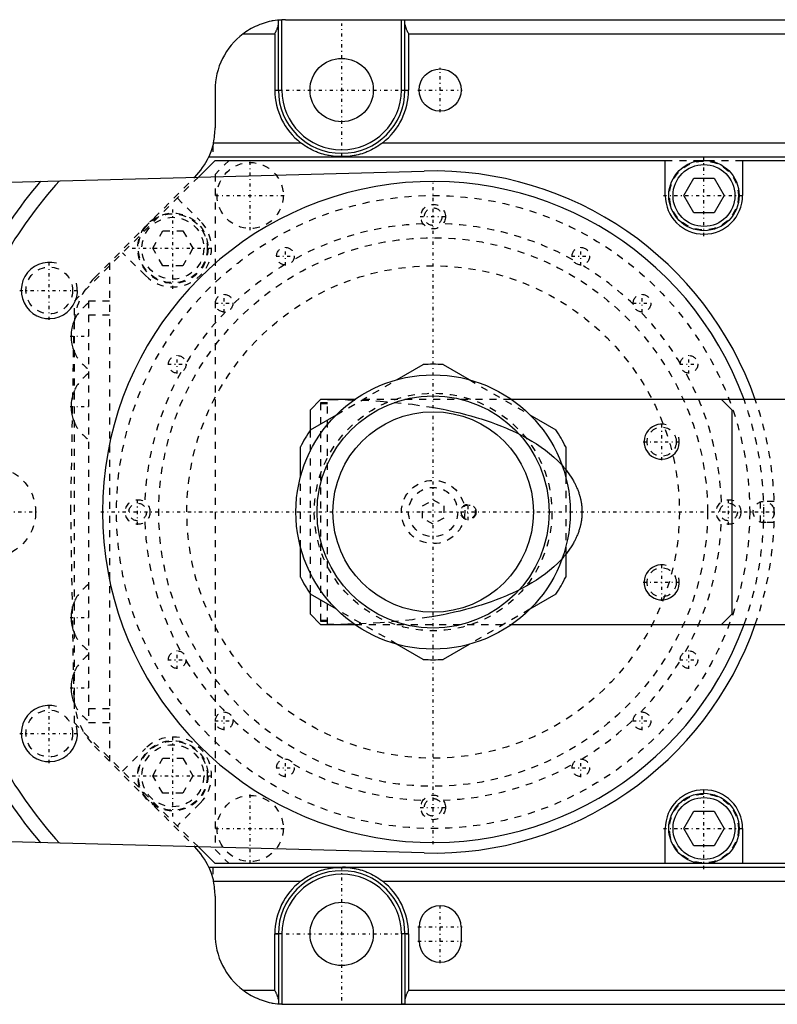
# Model space of a CAD drawing. Extents: x -342 to 171, y -70 to 70.
# Tile 7 of 8: x -59 to 49, y -70 to 70. Entities that reach past the tile are written whole.
import ezdxf

# ---------------------------------------------------------------- set-up
doc = ezdxf.new("R2010")
doc.units = 0
doc.linetypes.add('CENTER', pattern=[1.5, 0.45, -0.5, 0.05, -0.5])
doc.linetypes.add('DASHED', pattern=[2, 1, -1])
for name, color, linetype in [('AM_0', 7, 'CONTINUOUS'), ('AM_10', 7, 'CONTINUOUS'), ('AM_3', 7, 'DASHED'), ('AM_7', 7, 'CENTER')]:
    doc.layers.add(name, color=color, linetype=linetype)

msp = doc.modelspace()

# ---------------------------------------------------------------- linework, layer by layer
at = {"layer": 'AM_0', "color": 7, "linetype": 'CONTINUOUS'}
for p, q in [((-21, 70), (119, 70)), ((-4.5, 60), (-4.5, 70)), ((-22, 60), (-22, 69.94)), ((-21.5, 60), (-21.5, 69.99)), ((-4, 60), (-4, 69.94)), ((-27, 68), (-22.5, 68)), ((-22.5, 68), (-22.5, 60)), ((-3.5, 68), (-3.5, 60)), ((-3.5, 68), (97.5, 68)), ((-31, 60), (-31, 54.64)), ((-22.5, 60), (-21.5, 60)), ((-4.5, 60), (-3.5, 60)), ((-31.23, 52.5), (-18.83, 52.5)), ((-7.17, 52.5), (101.17, 52.5)), ((-31.9, 50.5), (127, 50.5)), ((-11.9, 50.56), (-14.1, 50.56)), ((-33.37, 47.63), (-31, 50)), ((-31, 50), (33, 50)), ((33, 45), (33, 50)), ((44, 50), (44, 45)), ((44, 50), (103, 50)), ((-140.3, 44.8), (-1.28, 48.48)), ((35.64, 45), (37.07, 47.48)), ((37.07, 47.48), (39.93, 47.48)), ((39.93, 47.48), (41.36, 45)), ((37.07, 42.52), (35.64, 45)), ((41.36, 45), (39.93, 42.52)), ((39.93, 42.52), (37.07, 42.52)), ((-5.1, 18.82), (-1.41, 20.95)), ((1.41, 20.95), (5.1, 18.82)), ((-16, 16), (-17.5, 14.5)), ((-11.15, 16), (-16, 16)), ((110, 16), (11.15, 16)), ((42.5, 14.5), (41, 16)), ((-17.5, 14.5), (-17.5, 11.61)), ((42.5, -14.5), (42.5, 14.5)), ((-17.44, 11.7), (-13.75, 13.83)), ((13.75, 13.83), (17.44, 11.7)), ((-18.85, 4.99), (-18.85, 9.26)), ((18.85, 9.26), (18.85, 4.99)), ((-18.85, -9.26), (-18.85, -4.99)), ((18.85, -4.99), (18.85, -9.26)), ((-17.5, -11.61), (-17.5, -14.5)), ((-13.75, -13.83), (-17.44, -11.7)), ((17.44, -11.7), (13.75, -13.83)), ((-17.5, -14.5), (-16, -16)), ((41, -16), (42.5, -14.5)), ((-16, -16), (-11.15, -16)), ((11.15, -16), (110, -16)), ((-1.41, -20.95), (-5.1, -18.82)), ((5.1, -18.82), (1.41, -20.95)), ((35.64, -45), (37.07, -42.53)), ((37.07, -42.53), (39.93, -42.53)), ((39.93, -42.53), (41.36, -45)), ((-1.28, -48.48), (-140.3, -44.8)), ((33, -50), (33, -45)), ((37.07, -47.48), (35.64, -45)), ((41.36, -45), (39.93, -47.48)), ((44, -45), (44, -50)), ((39.93, -47.48), (37.07, -47.48)), ((-31, -50), (-33.37, -47.63)), ((126, -50), (-31, -50)), ((-31.9, -50.5), (127, -50.5)), ((-14.1, -50.56), (-11.9, -50.56)), ((-31.23, -52.5), (-18.83, -52.5)), ((-7.17, -52.5), (101.17, -52.5)), ((-31, -54.64), (-31, -60)), ((-22.5, -68), (-22.5, -60)), ((-21.5, -60), (-22.5, -60)), ((-22, -60), (-22, -69.94)), ((-21.5, -60), (-21.5, -69.99)), ((-4.5, -60), (-4.5, -70)), ((-3.5, -60), (-4.5, -60)), ((-4, -60), (-4, -69.94)), ((-3.5, -60), (-3.5, -68)), ((-2, -61), (-2, -59)), ((4, -59), (4, -61)), ((-27, -68), (-22.5, -68)), ((-3.5, -68), (97.5, -68)), ((-21, -70), (119, -70))]:
    msp.add_line(p, q, dxfattribs=at)
for points in [[(-4.5, 70, 0), (-4.5, 70, 0), (-4.49, 70, 0), (-4.48, 70, 0), (-4.48, 70, 0), (-4.48, 70, 0), (-4.47, 70, 0), (-4.46, 70, 0), (-4.45, 70, 0), (-4.45, 70, 0), (-4.44, 70, 0), (-4.44, 70, 0), (-4.43, 70, 0), (-4.42, 70, 0), (-4.42, 70, 0), (-4.41, 70, 0), (-4.4, 70, 0), (-4.4, 70, 0), (-4.39, 70, 0), (-4.39, 70, 0), (-4.38, 70, 0), (-4.37, 70, 0), (-4.37, 70, 0), (-4.37, 70, 0), (-4.36, 70, 0), (-4.35, 70, 0), (-4.35, 70, 0), (-4.35, 70, 0), (-4.34, 70, 0), (-4.33, 70, 0), (-4.32, 70, 0), (-4.32, 70, 0), (-4.31, 70, 0), (-4.31, 70, 0), (-4.3, 70, 0), (-4.3, 70, 0), (-4.29, 70, 0), (-4.28, 70, 0), (-4.28, 70, 0), (-4.27, 70, 0), (-4.27, 70, 0), (-4.26, 70, 0), (-4.26, 70, 0), (-4.25, 70, 0), (-4.24, 70, 0), (-4.24, 70, 0), (-4.23, 70, 0), (-4.23, 70, 0), (-4.23, 70, 0), (-4.22, 70, 0), (-4.21, 70, 0), (-4.21, 70, 0), (-4.2, 70, 0), (-4.2, 70, 0), (-4.19, 70, 0), (-4.19, 70, 0), (-4.18, 70, 0), (-4.18, 70, 0), (-4.17, 70, 0), (-4.17, 70, 0), (-4.16, 70, 0), (-4.16, 70, 0), (-4.16, 70, 0), (-4.15, 70, 0), (-4.15, 69.99, 0), (-4.14, 69.99, 0), (-4.14, 69.99, 0), (-4.14, 69.99, 0), (-4.13, 69.99, 0), (-4.13, 69.99, 0), (-4.13, 69.99, 0), (-4.12, 69.99, 0), (-4.12, 69.99, 0), (-4.11, 69.99, 0), (-4.11, 69.99, 0), (-4.1, 69.99, 0), (-4.1, 69.99, 0), (-4.1, 69.99, 0), (-4.1, 69.99, 0), (-4.09, 69.99, 0), (-4.09, 69.99, 0), (-4.08, 69.99, 0), (-4.08, 69.99, 0), (-4.08, 69.99, 0), (-4.08, 69.99, 0), (-4.07, 69.99, 0), (-4.07, 69.98, 0), (-4.06, 69.98, 0), (-4.06, 69.98, 0), (-4.06, 69.98, 0), (-4.06, 69.98, 0), (-4.05, 69.98, 0), (-4.05, 69.98, 0), (-4.05, 69.98, 0), (-4.04, 69.98, 0), (-4.04, 69.98, 0), (-4.04, 69.98, 0), (-4.04, 69.98, 0), (-4.04, 69.98, 0), (-4.03, 69.97, 0), (-4.03, 69.97, 0), (-4.03, 69.97, 0), (-4.03, 69.97, 0), (-4.02, 69.97, 0), (-4.02, 69.97, 0), (-4.02, 69.97, 0), (-4.02, 69.97, 0), (-4.02, 69.97, 0), (-4.02, 69.96, 0), (-4.02, 69.96, 0), (-4.01, 69.96, 0), (-4.01, 69.96, 0), (-4.01, 69.96, 0), (-4.01, 69.96, 0), (-4.01, 69.96, 0), (-4.01, 69.96, 0), (-4.01, 69.96, 0), (-4.01, 69.95, 0), (-4, 69.95, 0), (-4, 69.95, 0), (-4, 69.95, 0), (-4, 69.95, 0), (-4, 69.95, 0), (-4, 69.95, 0), (-4, 69.94, 0), (-4, 69.94, 0), (-4, 69.94, 0), (-4, 69.94, 0), (-4, 69.94, 0), (-4, 69.94, 0), (-4, 69.94, 0)], [(-22, 69.95, 0), (-22.14, 69.93, 0), (-22.43, 69.9, 0), (-22.72, 69.85, 0), (-22.87, 69.82, 0), (-23.02, 69.79, 0), (-23.31, 69.73, 0), (-23.6, 69.66, 0), (-23.89, 69.57, 0), (-24.18, 69.48, 0), (-24.46, 69.38, 0), (-24.61, 69.33, 0), (-24.75, 69.27, 0), (-25.03, 69.15, 0), (-25.31, 69.02, 0), (-25.58, 68.89, 0), (-25.85, 68.75, 0), (-26.11, 68.59, 0), (-26.25, 68.51, 0), (-26.37, 68.43, 0), (-26.63, 68.27, 0), (-26.88, 68.09, 0), (-27, 68, 0)], [(-22.5, 68, 0), (-22.48, 68.04, 0), (-22.44, 68.11, 0), (-22.41, 68.19, 0), (-22.39, 68.23, 0), (-22.37, 68.27, 0), (-22.33, 68.34, 0), (-22.29, 68.42, 0), (-22.26, 68.5, 0), (-22.22, 68.58, 0), (-22.19, 68.65, 0), (-22.17, 68.69, 0), (-22.16, 68.73, 0), (-22.13, 68.8, 0), (-22.1, 68.88, 0), (-22.07, 68.95, 0), (-22.05, 69.02, 0), (-22.03, 69.09, 0), (-22.02, 69.13, 0), (-22.02, 69.16, 0), (-22.01, 69.2, 0), (-22.01, 69.21, 0), (-22.01, 69.22, 0), (-22.01, 69.23, 0), (-22.01, 69.23, 0), (-22, 69.24, 0), (-22, 69.25, 0), (-22, 69.26, 0), (-22, 69.28, 0), (-22, 69.29, 0), (-22, 69.29, 0), (-22, 69.3, 0), (-22, 69.31, 0), (-22, 69.32, 0), (-22, 69.32, 0)], [(-22, 69.95, 0), (-22, 69.95, 0), (-22, 69.95, 0), (-21.99, 69.95, 0), (-21.99, 69.95, 0), (-21.99, 69.95, 0), (-21.99, 69.95, 0), (-21.99, 69.95, 0), (-21.99, 69.95, 0), (-21.99, 69.95, 0), (-21.99, 69.95, 0), (-21.99, 69.95, 0), (-21.99, 69.95, 0), (-21.98, 69.95, 0), (-21.98, 69.95, 0), (-21.98, 69.95, 0), (-21.98, 69.95, 0), (-21.98, 69.95, 0), (-21.98, 69.95, 0), (-21.97, 69.95, 0), (-21.97, 69.95, 0), (-21.97, 69.95, 0), (-21.97, 69.95, 0), (-21.97, 69.95, 0), (-21.96, 69.95, 0), (-21.96, 69.95, 0), (-21.96, 69.95, 0), (-21.96, 69.95, 0), (-21.96, 69.95, 0), (-21.95, 69.95, 0), (-21.95, 69.95, 0), (-21.95, 69.95, 0), (-21.94, 69.96, 0), (-21.94, 69.96, 0), (-21.94, 69.96, 0), (-21.94, 69.96, 0), (-21.93, 69.96, 0), (-21.93, 69.96, 0), (-21.93, 69.96, 0), (-21.92, 69.96, 0), (-21.92, 69.96, 0), (-21.92, 69.96, 0), (-21.92, 69.96, 0), (-21.91, 69.96, 0), (-21.91, 69.96, 0), (-21.91, 69.96, 0), (-21.9, 69.96, 0), (-21.9, 69.96, 0), (-21.9, 69.96, 0), (-21.89, 69.96, 0), (-21.89, 69.96, 0), (-21.89, 69.96, 0), (-21.88, 69.96, 0), (-21.88, 69.96, 0), (-21.87, 69.96, 0), (-21.87, 69.96, 0), (-21.87, 69.96, 0), (-21.86, 69.96, 0), (-21.86, 69.96, 0), (-21.85, 69.96, 0), (-21.85, 69.96, 0), (-21.85, 69.96, 0), (-21.85, 69.96, 0), (-21.84, 69.96, 0), (-21.84, 69.97, 0), (-21.83, 69.97, 0), (-21.83, 69.97, 0), (-21.83, 69.97, 0), (-21.82, 69.97, 0), (-21.82, 69.97, 0), (-21.82, 69.97, 0), (-21.81, 69.97, 0), (-21.8, 69.97, 0), (-21.8, 69.97, 0), (-21.79, 69.97, 0), (-21.79, 69.97, 0), (-21.79, 69.97, 0), (-21.78, 69.97, 0), (-21.78, 69.97, 0), (-21.77, 69.97, 0), (-21.77, 69.97, 0), (-21.76, 69.97, 0), (-21.75, 69.97, 0), (-21.75, 69.97, 0), (-21.75, 69.97, 0), (-21.74, 69.97, 0), (-21.74, 69.97, 0), (-21.73, 69.97, 0), (-21.72, 69.97, 0), (-21.72, 69.97, 0), (-21.72, 69.97, 0), (-21.71, 69.97, 0), (-21.71, 69.98, 0), (-21.7, 69.98, 0), (-21.69, 69.98, 0), (-21.69, 69.98, 0), (-21.68, 69.98, 0), (-21.68, 69.98, 0), (-21.67, 69.98, 0), (-21.67, 69.98, 0), (-21.66, 69.98, 0), (-21.65, 69.98, 0), (-21.65, 69.98, 0), (-21.64, 69.98, 0), (-21.64, 69.98, 0), (-21.64, 69.98, 0), (-21.63, 69.98, 0), (-21.62, 69.98, 0), (-21.62, 69.98, 0), (-21.62, 69.98, 0), (-21.61, 69.98, 0), (-21.6, 69.98, 0), (-21.6, 69.98, 0), (-21.6, 69.98, 0), (-21.59, 69.98, 0), (-21.58, 69.98, 0), (-21.58, 69.98, 0), (-21.57, 69.98, 0), (-21.56, 69.98, 0), (-21.56, 69.98, 0), (-21.56, 69.98, 0), (-21.55, 69.98, 0), (-21.54, 69.99, 0), (-21.54, 69.99, 0), (-21.53, 69.99, 0), (-21.52, 69.99, 0), (-21.52, 69.99, 0), (-21.52, 69.99, 0), (-21.51, 69.99, 0), (-21.5, 69.99, 0), (-21.5, 69.99, 0)], [(-22, 69.94, 0), (-22, 69.94, 0), (-22, 69.94, 0), (-22, 69.95, 0), (-22, 69.95, 0)], [(-4, 69.32, 0), (-4, 69.32, 0), (-4, 69.31, 0), (-4, 69.3, 0), (-4, 69.29, 0), (-4, 69.29, 0), (-4, 69.28, 0), (-4, 69.26, 0), (-4, 69.25, 0), (-4, 69.24, 0), (-3.99, 69.23, 0), (-3.99, 69.23, 0), (-3.99, 69.22, 0), (-3.99, 69.21, 0), (-3.99, 69.2, 0), (-3.98, 69.16, 0), (-3.98, 69.13, 0), (-3.97, 69.09, 0), (-3.95, 69.02, 0), (-3.93, 68.95, 0), (-3.9, 68.88, 0), (-3.87, 68.8, 0), (-3.84, 68.73, 0), (-3.83, 68.69, 0), (-3.81, 68.65, 0), (-3.78, 68.58, 0), (-3.74, 68.5, 0), (-3.71, 68.42, 0), (-3.67, 68.34, 0), (-3.63, 68.27, 0), (-3.61, 68.23, 0), (-3.59, 68.19, 0), (-3.56, 68.11, 0), (-3.52, 68.04, 0), (-3.5, 68, 0)], [(-31.23, 52.5, 0), (-31.23, 52.49, 0), (-31.24, 52.46, 0), (-31.25, 52.43, 0), (-31.25, 52.42, 0), (-31.25, 52.4, 0), (-31.26, 52.37, 0), (-31.27, 52.34, 0), (-31.27, 52.32, 0), (-31.28, 52.29, 0), (-31.29, 52.26, 0), (-31.29, 52.24, 0), (-31.29, 52.23, 0), (-31.3, 52.2, 0), (-31.31, 52.17, 0), (-31.32, 52.15, 0), (-31.32, 52.12, 0), (-31.33, 52.09, 0), (-31.33, 52.07, 0), (-31.34, 52.06, 0), (-31.35, 52.03, 0), (-31.35, 52, 0), (-31.36, 51.99, 0), (-31.36, 51.97, 0), (-31.37, 51.95, 0), (-31.38, 51.92, 0), (-31.38, 51.9, 0), (-31.39, 51.89, 0), (-31.39, 51.86, 0), (-31.4, 51.83, 0), (-31.41, 51.81, 0), (-31.42, 51.78, 0), (-31.43, 51.75, 0), (-31.43, 51.74, 0), (-31.43, 51.73, 0), (-31.44, 51.7, 0), (-31.45, 51.67, 0), (-31.46, 51.65, 0), (-31.47, 51.62, 0), (-31.48, 51.59, 0), (-31.48, 51.58, 0), (-31.48, 51.57, 0), (-31.49, 51.54, 0), (-31.5, 51.52, 0), (-31.51, 51.49, 0), (-31.52, 51.47, 0), (-31.53, 51.44, 0), (-31.53, 51.43, 0), (-31.53, 51.42, 0), (-31.54, 51.39, 0), (-31.55, 51.37, 0), (-31.56, 51.34, 0), (-31.57, 51.32, 0), (-31.58, 51.3, 0), (-31.58, 51.29, 0), (-31.58, 51.28, 0), (-31.59, 51.25, 0), (-31.6, 51.23, 0), (-31.61, 51.21, 0), (-31.61, 51.19, 0), (-31.62, 51.17, 0), (-31.63, 51.16, 0), (-31.63, 51.15, 0), (-31.64, 51.12, 0), (-31.65, 51.1, 0), (-31.65, 51.09, 0), (-31.65, 51.08, 0), (-31.66, 51.07, 0), (-31.67, 51.05, 0), (-31.67, 51.04, 0), (-31.68, 51.03, 0), (-31.68, 51.01, 0), (-31.69, 50.99, 0), (-31.7, 50.97, 0), (-31.7, 50.95, 0), (-31.71, 50.94, 0), (-31.72, 50.93, 0), (-31.72, 50.92, 0), (-31.73, 50.9, 0), (-31.73, 50.88, 0), (-31.74, 50.87, 0), (-31.75, 50.85, 0), (-31.75, 50.83, 0), (-31.76, 50.82, 0), (-31.76, 50.82, 0), (-31.77, 50.8, 0), (-31.77, 50.79, 0), (-31.78, 50.77, 0), (-31.79, 50.76, 0), (-31.79, 50.74, 0), (-31.79, 50.73, 0), (-31.8, 50.73, 0), (-31.8, 50.71, 0), (-31.81, 50.7, 0), (-31.81, 50.69, 0), (-31.82, 50.68, 0), (-31.82, 50.66, 0), (-31.83, 50.66, 0), (-31.83, 50.65, 0), (-31.83, 50.64, 0), (-31.84, 50.63, 0), (-31.84, 50.62, 0), (-31.85, 50.61, 0), (-31.85, 50.6, 0), (-31.85, 50.6, 0), (-31.86, 50.59, 0), (-31.86, 50.58, 0), (-31.86, 50.57, 0), (-31.87, 50.57, 0), (-31.87, 50.57, 0), (-31.87, 50.56, 0), (-31.87, 50.55, 0), (-31.88, 50.55, 0), (-31.88, 50.55, 0), (-31.88, 50.54, 0), (-31.88, 50.53, 0), (-31.88, 50.53, 0), (-31.89, 50.52, 0), (-31.89, 50.52, 0), (-31.89, 50.52, 0), (-31.89, 50.52, 0), (-31.89, 50.51, 0), (-31.89, 50.51, 0), (-31.89, 50.51, 0), (-31.9, 50.5, 0), (-31.9, 50.5, 0), (-31.9, 50.5, 0), (-31.9, 50.5, 0), (-31.9, 50.5, 0), (-31.9, 50.5, 0), (-31.9, 50.5, 0)], [(-14.1, 50.56, 0), (-14.23, 50.58, 0), (-14.51, 50.62, 0), (-14.79, 50.67, 0), (-14.93, 50.7, 0), (-15.07, 50.73, 0), (-15.34, 50.79, 0), (-15.62, 50.87, 0), (-15.89, 50.95, 0), (-16.17, 51.04, 0), (-16.44, 51.14, 0), (-16.57, 51.2, 0), (-16.71, 51.25, 0), (-16.97, 51.37, 0), (-17.23, 51.5, 0), (-17.49, 51.63, 0), (-17.75, 51.77, 0), (-18, 51.92, 0), (-18.12, 52, 0), (-18.24, 52.08, 0), (-18.48, 52.24, 0), (-18.72, 52.41, 0), (-18.83, 52.5, 0)], [(-7.17, 52.5, 0), (-7.28, 52.41, 0), (-7.52, 52.24, 0), (-7.76, 52.08, 0), (-7.88, 52, 0), (-8, 51.92, 0), (-8.25, 51.77, 0), (-8.51, 51.63, 0), (-8.77, 51.5, 0), (-9.03, 51.37, 0), (-9.29, 51.25, 0), (-9.43, 51.2, 0), (-9.56, 51.14, 0), (-9.83, 51.04, 0), (-10.11, 50.95, 0), (-10.38, 50.87, 0), (-10.66, 50.79, 0), (-10.93, 50.73, 0), (-11.07, 50.7, 0), (-11.21, 50.67, 0), (-11.49, 50.62, 0), (-11.77, 50.58, 0), (-11.9, 50.56, 0)], [(-31.9, -50.5, 0), (-31.9, -50.5, 0), (-31.9, -50.5, 0), (-31.9, -50.5, 0), (-31.9, -50.5, 0), (-31.9, -50.5, 0), (-31.9, -50.5, 0), (-31.89, -50.51, 0), (-31.89, -50.51, 0), (-31.89, -50.51, 0), (-31.89, -50.52, 0), (-31.89, -50.52, 0), (-31.89, -50.52, 0), (-31.89, -50.52, 0), (-31.88, -50.53, 0), (-31.88, -50.53, 0), (-31.88, -50.54, 0), (-31.88, -50.55, 0), (-31.88, -50.55, 0), (-31.87, -50.55, 0), (-31.87, -50.56, 0), (-31.87, -50.57, 0), (-31.87, -50.57, 0), (-31.86, -50.57, 0), (-31.86, -50.58, 0), (-31.86, -50.59, 0), (-31.85, -50.6, 0), (-31.85, -50.6, 0), (-31.85, -50.61, 0), (-31.84, -50.62, 0), (-31.84, -50.63, 0), (-31.83, -50.64, 0), (-31.83, -50.65, 0), (-31.83, -50.66, 0), (-31.82, -50.66, 0), (-31.82, -50.68, 0), (-31.81, -50.69, 0), (-31.81, -50.7, 0), (-31.8, -50.71, 0), (-31.8, -50.73, 0), (-31.79, -50.73, 0), (-31.79, -50.74, 0), (-31.79, -50.76, 0), (-31.78, -50.77, 0), (-31.77, -50.79, 0), (-31.77, -50.8, 0), (-31.76, -50.82, 0), (-31.76, -50.82, 0), (-31.75, -50.83, 0), (-31.75, -50.85, 0), (-31.74, -50.87, 0), (-31.73, -50.88, 0), (-31.73, -50.9, 0), (-31.72, -50.92, 0), (-31.72, -50.93, 0), (-31.71, -50.94, 0), (-31.7, -50.95, 0), (-31.7, -50.97, 0), (-31.69, -50.99, 0), (-31.68, -51.01, 0), (-31.68, -51.03, 0), (-31.67, -51.04, 0), (-31.67, -51.05, 0), (-31.66, -51.07, 0), (-31.65, -51.08, 0), (-31.65, -51.09, 0), (-31.65, -51.1, 0), (-31.64, -51.12, 0), (-31.63, -51.15, 0), (-31.63, -51.16, 0), (-31.62, -51.17, 0), (-31.61, -51.19, 0), (-31.61, -51.21, 0), (-31.6, -51.23, 0), (-31.59, -51.25, 0), (-31.58, -51.28, 0), (-31.58, -51.29, 0), (-31.58, -51.3, 0), (-31.57, -51.32, 0), (-31.56, -51.34, 0), (-31.55, -51.37, 0), (-31.54, -51.39, 0), (-31.53, -51.42, 0), (-31.53, -51.43, 0), (-31.53, -51.44, 0), (-31.52, -51.47, 0), (-31.51, -51.49, 0), (-31.5, -51.52, 0), (-31.49, -51.54, 0), (-31.48, -51.57, 0), (-31.48, -51.58, 0), (-31.48, -51.59, 0), (-31.47, -51.62, 0), (-31.46, -51.65, 0), (-31.45, -51.67, 0), (-31.44, -51.7, 0), (-31.43, -51.73, 0), (-31.43, -51.74, 0), (-31.43, -51.75, 0), (-31.42, -51.78, 0), (-31.41, -51.81, 0), (-31.4, -51.83, 0), (-31.39, -51.86, 0), (-31.39, -51.89, 0), (-31.38, -51.9, 0), (-31.38, -51.92, 0), (-31.37, -51.95, 0), (-31.36, -51.97, 0), (-31.36, -51.99, 0), (-31.35, -52, 0), (-31.35, -52.03, 0), (-31.34, -52.06, 0), (-31.33, -52.07, 0), (-31.33, -52.09, 0), (-31.32, -52.12, 0), (-31.32, -52.15, 0), (-31.31, -52.17, 0), (-31.3, -52.2, 0), (-31.29, -52.23, 0), (-31.29, -52.24, 0), (-31.29, -52.26, 0), (-31.28, -52.29, 0), (-31.27, -52.32, 0), (-31.27, -52.34, 0), (-31.26, -52.37, 0), (-31.25, -52.4, 0), (-31.25, -52.42, 0), (-31.25, -52.43, 0), (-31.24, -52.46, 0), (-31.23, -52.49, 0), (-31.23, -52.5, 0)], [(-18.83, -52.5, 0), (-18.72, -52.41, 0), (-18.48, -52.24, 0), (-18.24, -52.08, 0), (-18.12, -52, 0), (-18, -51.92, 0), (-17.75, -51.77, 0), (-17.49, -51.63, 0), (-17.23, -51.5, 0), (-16.97, -51.37, 0), (-16.71, -51.25, 0), (-16.57, -51.2, 0), (-16.44, -51.14, 0), (-16.17, -51.04, 0), (-15.89, -50.95, 0), (-15.62, -50.87, 0), (-15.34, -50.79, 0), (-15.07, -50.73, 0), (-14.93, -50.7, 0), (-14.79, -50.67, 0), (-14.51, -50.62, 0), (-14.23, -50.58, 0), (-14.1, -50.56, 0)], [(-11.9, -50.56, 0), (-11.77, -50.58, 0), (-11.49, -50.62, 0), (-11.21, -50.67, 0), (-11.07, -50.7, 0), (-10.93, -50.73, 0), (-10.66, -50.79, 0), (-10.38, -50.87, 0), (-10.11, -50.95, 0), (-9.83, -51.04, 0), (-9.56, -51.14, 0), (-9.43, -51.2, 0), (-9.29, -51.25, 0), (-9.03, -51.37, 0), (-8.77, -51.5, 0), (-8.51, -51.63, 0), (-8.25, -51.77, 0), (-8, -51.92, 0), (-7.88, -52, 0), (-7.76, -52.08, 0), (-7.52, -52.24, 0), (-7.28, -52.41, 0), (-7.17, -52.5, 0)], [(-27, -68, 0), (-26.88, -68.09, 0), (-26.63, -68.27, 0), (-26.37, -68.43, 0), (-26.25, -68.51, 0), (-26.11, -68.59, 0), (-25.85, -68.75, 0), (-25.58, -68.89, 0), (-25.31, -69.02, 0), (-25.03, -69.15, 0), (-24.75, -69.27, 0), (-24.61, -69.33, 0), (-24.46, -69.38, 0), (-24.18, -69.48, 0), (-23.89, -69.57, 0), (-23.6, -69.66, 0), (-23.31, -69.73, 0), (-23.02, -69.79, 0), (-22.87, -69.82, 0), (-22.72, -69.85, 0), (-22.43, -69.9, 0), (-22.14, -69.93, 0), (-22, -69.95, 0)], [(-22, -69.32, 0), (-22, -69.32, 0), (-22, -69.31, 0), (-22, -69.3, 0), (-22, -69.29, 0), (-22, -69.29, 0), (-22, -69.28, 0), (-22, -69.26, 0), (-22, -69.25, 0), (-22, -69.24, 0), (-22.01, -69.23, 0), (-22.01, -69.23, 0), (-22.01, -69.22, 0), (-22.01, -69.21, 0), (-22.01, -69.2, 0), (-22.02, -69.16, 0), (-22.02, -69.13, 0), (-22.03, -69.09, 0), (-22.05, -69.02, 0), (-22.07, -68.95, 0), (-22.1, -68.88, 0), (-22.13, -68.8, 0), (-22.16, -68.73, 0), (-22.17, -68.69, 0), (-22.19, -68.65, 0), (-22.22, -68.58, 0), (-22.26, -68.5, 0), (-22.29, -68.42, 0), (-22.33, -68.34, 0), (-22.37, -68.27, 0), (-22.39, -68.23, 0), (-22.41, -68.19, 0), (-22.44, -68.11, 0), (-22.48, -68.04, 0), (-22.5, -68, 0)], [(-3.5, -68, 0), (-3.52, -68.04, 0), (-3.56, -68.11, 0), (-3.59, -68.19, 0), (-3.61, -68.23, 0), (-3.63, -68.27, 0), (-3.67, -68.34, 0), (-3.71, -68.42, 0), (-3.74, -68.5, 0), (-3.78, -68.58, 0), (-3.81, -68.65, 0), (-3.83, -68.69, 0), (-3.84, -68.73, 0), (-3.87, -68.8, 0), (-3.9, -68.88, 0), (-3.93, -68.95, 0), (-3.95, -69.02, 0), (-3.97, -69.09, 0), (-3.98, -69.13, 0), (-3.98, -69.16, 0), (-3.99, -69.2, 0), (-3.99, -69.21, 0), (-3.99, -69.22, 0), (-3.99, -69.23, 0), (-3.99, -69.23, 0), (-4, -69.24, 0), (-4, -69.25, 0), (-4, -69.26, 0), (-4, -69.28, 0), (-4, -69.29, 0), (-4, -69.29, 0), (-4, -69.3, 0), (-4, -69.31, 0), (-4, -69.32, 0), (-4, -69.32, 0)], [(-22, -69.95, 0), (-22, -69.95, 0), (-22, -69.94, 0), (-22, -69.94, 0), (-22, -69.94, 0)], [(-21.5, -69.99, 0), (-21.5, -69.99, 0), (-21.51, -69.99, 0), (-21.52, -69.99, 0), (-21.52, -69.99, 0), (-21.52, -69.99, 0), (-21.53, -69.99, 0), (-21.54, -69.99, 0), (-21.54, -69.99, 0), (-21.55, -69.98, 0), (-21.56, -69.98, 0), (-21.56, -69.98, 0), (-21.56, -69.98, 0), (-21.57, -69.98, 0), (-21.58, -69.98, 0), (-21.58, -69.98, 0), (-21.59, -69.98, 0), (-21.6, -69.98, 0), (-21.6, -69.98, 0), (-21.6, -69.98, 0), (-21.61, -69.98, 0), (-21.62, -69.98, 0), (-21.62, -69.98, 0), (-21.62, -69.98, 0), (-21.63, -69.98, 0), (-21.64, -69.98, 0), (-21.64, -69.98, 0), (-21.64, -69.98, 0), (-21.65, -69.98, 0), (-21.65, -69.98, 0), (-21.66, -69.98, 0), (-21.67, -69.98, 0), (-21.67, -69.98, 0), (-21.68, -69.98, 0), (-21.68, -69.98, 0), (-21.69, -69.98, 0), (-21.69, -69.98, 0), (-21.7, -69.98, 0), (-21.71, -69.98, 0), (-21.71, -69.97, 0), (-21.72, -69.97, 0), (-21.72, -69.97, 0), (-21.72, -69.97, 0), (-21.73, -69.97, 0), (-21.74, -69.97, 0), (-21.74, -69.97, 0), (-21.75, -69.97, 0), (-21.75, -69.97, 0), (-21.75, -69.97, 0), (-21.76, -69.97, 0), (-21.77, -69.97, 0), (-21.77, -69.97, 0), (-21.78, -69.97, 0), (-21.78, -69.97, 0), (-21.79, -69.97, 0), (-21.79, -69.97, 0), (-21.79, -69.97, 0), (-21.8, -69.97, 0), (-21.8, -69.97, 0), (-21.81, -69.97, 0), (-21.82, -69.97, 0), (-21.82, -69.97, 0), (-21.82, -69.97, 0), (-21.83, -69.97, 0), (-21.83, -69.97, 0), (-21.83, -69.97, 0), (-21.84, -69.97, 0), (-21.84, -69.96, 0), (-21.85, -69.96, 0), (-21.85, -69.96, 0), (-21.85, -69.96, 0), (-21.85, -69.96, 0), (-21.86, -69.96, 0), (-21.86, -69.96, 0), (-21.87, -69.96, 0), (-21.87, -69.96, 0), (-21.87, -69.96, 0), (-21.88, -69.96, 0), (-21.88, -69.96, 0), (-21.89, -69.96, 0), (-21.89, -69.96, 0), (-21.89, -69.96, 0), (-21.9, -69.96, 0), (-21.9, -69.96, 0), (-21.9, -69.96, 0), (-21.91, -69.96, 0), (-21.91, -69.96, 0), (-21.91, -69.96, 0), (-21.92, -69.96, 0), (-21.92, -69.96, 0), (-21.92, -69.96, 0), (-21.92, -69.96, 0), (-21.93, -69.96, 0), (-21.93, -69.96, 0), (-21.93, -69.96, 0), (-21.94, -69.96, 0), (-21.94, -69.96, 0), (-21.94, -69.96, 0), (-21.94, -69.96, 0), (-21.95, -69.95, 0), (-21.95, -69.95, 0), (-21.95, -69.95, 0), (-21.96, -69.95, 0), (-21.96, -69.95, 0), (-21.96, -69.95, 0), (-21.96, -69.95, 0), (-21.96, -69.95, 0), (-21.97, -69.95, 0), (-21.97, -69.95, 0), (-21.97, -69.95, 0), (-21.97, -69.95, 0), (-21.97, -69.95, 0), (-21.98, -69.95, 0), (-21.98, -69.95, 0), (-21.98, -69.95, 0), (-21.98, -69.95, 0), (-21.98, -69.95, 0), (-21.98, -69.95, 0), (-21.99, -69.95, 0), (-21.99, -69.95, 0), (-21.99, -69.95, 0), (-21.99, -69.95, 0), (-21.99, -69.95, 0), (-21.99, -69.95, 0), (-21.99, -69.95, 0), (-21.99, -69.95, 0), (-21.99, -69.95, 0), (-21.99, -69.95, 0), (-22, -69.95, 0), (-22, -69.95, 0), (-22, -69.95, 0)], [(-4, -69.94, 0), (-4, -69.94, 0), (-4, -69.94, 0), (-4, -69.94, 0), (-4, -69.94, 0), (-4, -69.94, 0), (-4, -69.94, 0), (-4, -69.95, 0), (-4, -69.95, 0), (-4, -69.95, 0), (-4, -69.95, 0), (-4, -69.95, 0), (-4, -69.95, 0), (-4.01, -69.95, 0), (-4.01, -69.96, 0), (-4.01, -69.96, 0), (-4.01, -69.96, 0), (-4.01, -69.96, 0), (-4.01, -69.96, 0), (-4.01, -69.96, 0), (-4.01, -69.96, 0), (-4.02, -69.96, 0), (-4.02, -69.96, 0), (-4.02, -69.97, 0), (-4.02, -69.97, 0), (-4.02, -69.97, 0), (-4.02, -69.97, 0), (-4.02, -69.97, 0), (-4.03, -69.97, 0), (-4.03, -69.97, 0), (-4.03, -69.97, 0), (-4.03, -69.97, 0), (-4.04, -69.98, 0), (-4.04, -69.98, 0), (-4.04, -69.98, 0), (-4.04, -69.98, 0), (-4.04, -69.98, 0), (-4.05, -69.98, 0), (-4.05, -69.98, 0), (-4.05, -69.98, 0), (-4.06, -69.98, 0), (-4.06, -69.98, 0), (-4.06, -69.98, 0), (-4.06, -69.98, 0), (-4.07, -69.98, 0), (-4.07, -69.99, 0), (-4.08, -69.99, 0), (-4.08, -69.99, 0), (-4.08, -69.99, 0), (-4.08, -69.99, 0), (-4.09, -69.99, 0), (-4.09, -69.99, 0), (-4.1, -69.99, 0), (-4.1, -69.99, 0), (-4.1, -69.99, 0), (-4.1, -69.99, 0), (-4.11, -69.99, 0), (-4.11, -69.99, 0), (-4.12, -69.99, 0), (-4.12, -69.99, 0), (-4.13, -69.99, 0), (-4.13, -69.99, 0), (-4.13, -69.99, 0), (-4.14, -69.99, 0), (-4.14, -69.99, 0), (-4.14, -69.99, 0), (-4.15, -69.99, 0), (-4.15, -70, 0), (-4.16, -70, 0), (-4.16, -70, 0), (-4.16, -70, 0), (-4.17, -70, 0), (-4.17, -70, 0), (-4.18, -70, 0), (-4.18, -70, 0), (-4.19, -70, 0), (-4.19, -70, 0), (-4.2, -70, 0), (-4.2, -70, 0), (-4.21, -70, 0), (-4.21, -70, 0), (-4.22, -70, 0), (-4.23, -70, 0), (-4.23, -70, 0), (-4.23, -70, 0), (-4.24, -70, 0), (-4.24, -70, 0), (-4.25, -70, 0), (-4.26, -70, 0), (-4.26, -70, 0), (-4.27, -70, 0), (-4.27, -70, 0), (-4.28, -70, 0), (-4.28, -70, 0), (-4.29, -70, 0), (-4.3, -70, 0), (-4.3, -70, 0), (-4.31, -70, 0), (-4.31, -70, 0), (-4.32, -70, 0), (-4.32, -70, 0), (-4.33, -70, 0), (-4.34, -70, 0), (-4.35, -70, 0), (-4.35, -70, 0), (-4.35, -70, 0), (-4.36, -70, 0), (-4.37, -70, 0), (-4.37, -70, 0), (-4.37, -70, 0), (-4.38, -70, 0), (-4.39, -70, 0), (-4.39, -70, 0), (-4.4, -70, 0), (-4.4, -70, 0), (-4.41, -70, 0), (-4.42, -70, 0), (-4.42, -70, 0), (-4.43, -70, 0), (-4.44, -70, 0), (-4.44, -70, 0), (-4.45, -70, 0), (-4.45, -70, 0), (-4.46, -70, 0), (-4.47, -70, 0), (-4.48, -70, 0), (-4.48, -70, 0), (-4.48, -70, 0), (-4.49, -70, 0), (-4.5, -70, 0), (-4.5, -70, 0)]]:
    msp.add_polyline3d(points, dxfattribs=at)
for centre, radius in [((-13, 60), 4.5), ((1, 60), 3), ((38.5, 45), 5), ((38.5, 45), 4.4), ((0, 0), 19.5), ((0, 0), 16.5), ((0, 0), 14.25), ((38.5, -45), 5), ((38.5, -45), 4.4), ((-13, -60), 4.5)]:
    msp.add_circle(centre, radius, dxfattribs=at)
for centre, radius, start, end in [((-21, 60), 10, 90, 92.866), ((-21, 60), 10, 126.8699, 180), ((-13, 60), 9.5, 180, 232.1364), ((-13, 60), 9, 180, 0), ((-13, 60), 8.5, 180, 0), ((-13, 60), 9.5, 307.8636, 0), ((-41, 54.64), 10, 347.6431, 0), ((-41, 54.64), 10, 315.4116, 335.5436), ((0, 0), 48.5, 19.2625, 91.5168), ((0, 0), 73, 139.8818, 162.4601), ((0, 0), 71, 138.4306, 160.8468), ((0, 0), 47, 19.9028, 340.0972), ((38.5, 45), 5.5, 180, 0), ((-45.8, 25), 5.67, 156.5068, 203.4932), ((0, 0), 21, 86.1532, 93.8468), ((-45.8, 15), 5.67, 156.5068, 203.4932), ((0, 0), 21, 146.1532, 153.8468), ((0, 0), 21, 26.1532, 33.8468), ((0, 0), 21, 206.1532, 213.8468), ((0, 0), 21, 326.1532, 333.8468), ((-45.8, -15), 5.67, 156.5068, 203.4932), ((0, 0), 48.5, 268.4832, 340.7375), ((0, 0), 21, 266.1532, 273.8468), ((0, 0), 73, 197.5399, 220.1182), ((0, 0), 71, 199.1532, 221.5694), ((-45.8, -25), 5.67, 156.5068, 203.4932), ((38.5, -45), 5.5, 0, 180), ((-41, -54.64), 10, 24.4564, 44.5884), ((-13, -60), 9, 0, 180), ((-13, -60), 8.5, 0, 180), ((-41, -54.64), 10, 0, 12.3569), ((-13, -60), 9.5, 127.8636, 180), ((-13, -60), 9.5, 0, 52.1364), ((1, -59), 3, 0, 180), ((-21, -60), 10, 180, 233.1301), ((1, -61), 3, 180, 0), ((-21, -60), 10, 267.134, 270)]:
    msp.add_arc(centre, radius, start, end, dxfattribs=at)
at = {"layer": 'AM_10', "color": 7, "linetype": 'CONTINUOUS'}
for centre, radius in [((-54.56, 31.5), 4), ((32.5, 10), 2.5), ((32.5, -10), 2.5), ((-54.56, -31.5), 4)]:
    msp.add_arc(centre, radius, 75, 15, dxfattribs=at)
at = {"layer": 'AM_3', "color": 6, "linetype": 'DASHED'}
for p, q in [((-31.3, 52.21), (-31.3, 50.5)), ((-29, 50), (-31, 48)), ((33, 50), (44, 50)), ((-51, 30), (-33.37, 47.63)), ((-31, 48), (-31, -48)), ((-48.13, 33.3), (-33.91, 47.59)), ((-36.36, 44.64), (-33.11, 41.39)), ((-39.86, 37.5), (-38.43, 39.97)), ((-38.43, 39.97), (-35.57, 39.97)), ((-35.57, 39.97), (-34.14, 37.5)), ((-40.89, 33.61), (-44.14, 36.86)), ((-38.43, 35.02), (-39.86, 37.5)), ((-34.14, 37.5), (-35.57, 35.02)), ((-46, 35.44), (-46, -35.44)), ((-35.57, 35.02), (-38.43, 35.02)), ((-51, -30), (-51, 30)), ((-49, 30), (-49, -30)), ((-46, 30), (-49, 30)), ((-46, 28), (-49, 28)), ((-51.5, 0), (-51.04, 26.42)), ((-13.75, 13.83), (-5.1, 18.82)), ((5.1, 18.82), (13.75, 13.83)), ((-15, 15.5), (-16, 15.5)), ((-16, 15.5), (-16, -15.5)), ((-16, 15.43), (-15, 15.43)), ((-15, -16), (-15, 16)), ((-15, 16), (-14.5, 16)), ((41, 16), (-11.15, 16)), ((-17.5, 11.61), (-17.5, -11.61)), ((-18.85, -4.99), (-18.85, 4.99)), ((18.85, 4.99), (18.85, -4.99)), ((-1.5, 0.87), (0, 1.73)), ((0, 1.73), (1.5, 0.87)), ((46.5, 1.5), (46.5, -1.5)), ((48.48, 1.5), (46.5, 1.5)), ((-51.04, -26.42), (-51.5, 0)), ((-1.5, -0.87), (-1.5, 0.87)), ((1.5, 0.87), (1.5, -0.87)), ((0, -1.73), (-1.5, -0.87)), ((1.5, -0.87), (0, -1.73)), ((48.48, -1.5), (46.5, -1.5)), ((-5.1, -18.82), (-13.75, -13.83)), ((13.75, -13.83), (5.1, -18.82)), ((-15, -15.43), (-16, -15.43)), ((-16, -15.5), (-15, -15.5)), ((-14.5, -16), (-15, -16)), ((-11.15, -16), (11.15, -16)), ((-46, -28), (-49, -28)), ((-33.37, -47.63), (-51, -30)), ((-46, -30), (-49, -30)), ((-48.13, -33.3), (-33.91, -47.59)), ((-44.14, -36.86), (-40.89, -33.61)), ((-39.86, -37.5), (-38.43, -35.02)), ((-38.43, -35.02), (-35.57, -35.02)), ((-35.57, -35.02), (-34.14, -37.5)), ((-38.43, -39.98), (-39.86, -37.5)), ((-34.14, -37.5), (-35.57, -39.98)), ((-35.57, -39.98), (-38.43, -39.98)), ((-33.11, -41.39), (-36.36, -44.64)), ((-31, -48), (-29, -50)), ((-31.3, -50.5), (-31.3, -52.21))]:
    msp.add_line(p, q, dxfattribs=at)
msp.add_polyline3d([(-14.5, 16, 0), (-12.13, 15.97, 0), (-7.52, 15.76, 0), (-2.94, 15.31, 0), (-0.56, 14.96, 0), (-0.16, 14.9, 0), (0.64, 14.75, 0), (1.44, 14.6, 0), (1.84, 14.52, 0), (2.24, 14.44, 0), (3.03, 14.26, 0), (3.81, 14.08, 0), (4.58, 13.88, 0), (5.35, 13.68, 0), (6.1, 13.46, 0), (6.47, 13.35, 0), (6.84, 13.24, 0), (7.56, 13, 0), (8.27, 12.76, 0), (8.98, 12.5, 0), (9.7, 12.22, 0), (10.43, 11.91, 0), (10.8, 11.75, 0), (11.17, 11.59, 0), (11.9, 11.24, 0), (12.62, 10.88, 0), (13.34, 10.49, 0), (14.03, 10.09, 0), (14.7, 9.67, 0), (15.03, 9.45, 0), (15.35, 9.23, 0), (15.96, 8.79, 0), (16.55, 8.32, 0), (17.14, 7.82, 0), (17.72, 7.27, 0), (18.28, 6.69, 0), (18.55, 6.39, 0), (18.81, 6.08, 0), (19.29, 5.45, 0), (19.72, 4.8, 0), (19.95, 4.41, 0), (20.01, 4.31, 0), (20.07, 4.2, 0), (20.1, 4.14, 0), (20.13, 4.09, 0), (20.18, 3.97, 0), (20.24, 3.86, 0), (20.3, 3.75, 0), (20.35, 3.63, 0), (20.4, 3.51, 0), (20.43, 3.45, 0), (20.45, 3.39, 0), (20.5, 3.27, 0), (20.55, 3.15, 0), (20.6, 3.02, 0), (20.65, 2.9, 0), (20.69, 2.77, 0), (20.71, 2.71, 0), (20.73, 2.65, 0), (20.77, 2.52, 0), (20.81, 2.39, 0), (20.83, 2.33, 0), (20.85, 2.26, 0), (20.88, 2.13, 0), (20.92, 2, 0), (20.93, 1.94, 0), (20.95, 1.87, 0), (20.98, 1.74, 0), (21, 1.61, 0), (21.03, 1.48, 0), (21.05, 1.35, 0), (21.07, 1.22, 0), (21.08, 1.15, 0), (21.09, 1.09, 0), (21.11, 0.96, 0), (21.12, 0.83, 0), (21.13, 0.7, 0), (21.14, 0.57, 0), (21.15, 0.44, 0), (21.15, 0.38, 0), (21.16, 0.31, 0), (21.16, 0.19, 0), (21.16, 0.06, 0), (21.16, 0, 0), (21.16, -0.06, 0), (21.16, -0.19, 0), (21.16, -0.31, 0), (21.15, -0.38, 0), (21.15, -0.44, 0), (21.14, -0.57, 0), (21.13, -0.7, 0), (21.12, -0.83, 0), (21.11, -0.96, 0), (21.09, -1.09, 0), (21.08, -1.15, 0), (21.07, -1.22, 0), (21.05, -1.35, 0), (21.03, -1.48, 0), (21, -1.61, 0), (20.98, -1.74, 0), (20.95, -1.87, 0), (20.93, -1.94, 0), (20.92, -2, 0), (20.88, -2.13, 0), (20.85, -2.26, 0), (20.83, -2.33, 0), (20.81, -2.39, 0), (20.77, -2.52, 0), (20.73, -2.65, 0), (20.71, -2.71, 0), (20.69, -2.77, 0), (20.65, -2.9, 0), (20.6, -3.02, 0), (20.55, -3.15, 0), (20.5, -3.27, 0), (20.45, -3.39, 0), (20.43, -3.45, 0), (20.4, -3.51, 0), (20.35, -3.63, 0), (20.3, -3.75, 0), (20.24, -3.86, 0), (20.18, -3.97, 0), (20.13, -4.09, 0), (20.1, -4.14, 0), (20.07, -4.2, 0), (20.01, -4.31, 0), (19.95, -4.41, 0), (19.72, -4.8, 0), (19.29, -5.45, 0), (18.81, -6.08, 0), (18.55, -6.39, 0), (18.28, -6.69, 0), (17.72, -7.27, 0), (17.14, -7.82, 0), (16.55, -8.32, 0), (15.96, -8.79, 0), (15.35, -9.23, 0), (15.03, -9.45, 0), (14.7, -9.67, 0), (14.03, -10.09, 0), (13.34, -10.49, 0), (12.62, -10.88, 0), (11.9, -11.24, 0), (11.17, -11.59, 0), (10.8, -11.75, 0), (10.43, -11.91, 0), (9.7, -12.22, 0), (8.98, -12.5, 0), (8.27, -12.76, 0), (7.56, -13, 0), (6.84, -13.24, 0), (6.47, -13.35, 0), (6.1, -13.46, 0), (5.35, -13.68, 0), (4.58, -13.88, 0), (3.81, -14.08, 0), (3.03, -14.26, 0), (2.24, -14.44, 0), (1.84, -14.52, 0), (1.44, -14.6, 0), (0.64, -14.75, 0), (-0.16, -14.9, 0), (-0.56, -14.96, 0), (-2.94, -15.31, 0), (-7.52, -15.76, 0), (-12.13, -15.97, 0), (-14.5, -16, 0)], dxfattribs=at)
for centre, radius in [((-26, 45), 4.7), ((38.5, 45), 4.9), ((0, 0), 45), ((0, 0), 45), ((0, 42), 1.75), ((-37, 37.5), 5), ((-37, 37.5), 4.9), ((0, 42), 1.25), ((-37, 37.5), 4.4), ((0, 0), 39), ((-21, 36.37), 1.25), ((21, 36.37), 1.25), ((0, 0), 35), ((-54.56, 31.5), 3.32), ((-29.7, 29.7), 1.25), ((29.7, 29.7), 1.25), ((-36.37, 21), 1.25), ((36.37, 21), 1.25), ((0, 0), 16.89), ((32.5, 10), 2.07), ((-63, 0), 6.5), ((0, 0), 4.5), ((0, 0), 3.5), ((-42, 0), 1.75), ((42, 0), 1.75), ((47, 0), 1.5), ((-42, 0), 1.25), ((5, 0), 1.1), ((5, 0), 1), ((42, 0), 1.25), ((32.5, -10), 2.07), ((-36.37, -21), 1.25), ((36.37, -21), 1.25), ((-54.56, -31.5), 3.32), ((-29.7, -29.7), 1.25), ((29.7, -29.7), 1.25), ((-37, -37.5), 5), ((-37, -37.5), 4.9), ((-37, -37.5), 4.4), ((-21, -36.37), 1.25), ((21, -36.37), 1.25), ((-26, -45), 4.7), ((0, -42), 1.75), ((38.5, -45), 4.9), ((0, -42), 1.25)]:
    msp.add_circle(centre, radius, dxfattribs=at)
for centre, radius, start, end in [((-13, 60), 9.5, 263.3712, 276.6288), ((-41, 54.64), 10, 315.1327, 315.4116), ((-37, 37.5), 5.5, 225, 45), ((0, 0), 41, 91.983, 118.9644), ((0, 0), 41, 61.0356, 88.017), ((0, 0), 41, 121.0356, 133.9644), ((0, 0), 41, 46.0356, 58.9644), ((-41.04, 26.25), 10, 135.1327, 179), ((-45.8, 25), 5.67, 124.3588, 156.5068), ((0, 0), 41, 136.0356, 148.9644), ((0, 0), 41, 31.0356, 43.9644), ((-45.8, 25), 5.67, 203.4932, 235.6412), ((-45.8, 15), 5.67, 124.3588, 156.5068), ((0, 0), 41, 151.0356, 178.017), ((0, 0), 41, 1.983, 28.9644), ((0, 0), 47, 340.0972, 19.9028), ((0, 0), 48.5, 340.7375, 19.2625), ((-45.8, 15), 5.67, 203.4932, 235.6412), ((0, 0), 41, 181.983, 208.9644), ((0, 0), 41, 331.0356, 358.017), ((-45.8, -15), 5.67, 124.3588, 156.5068), ((-45.8, -15), 5.67, 203.4932, 235.6412), ((-45.8, -25), 5.67, 124.3588, 156.5068), ((0, 0), 41, 211.0356, 223.9644), ((0, 0), 41, 316.0356, 328.9644), ((-41.04, -26.25), 10, 181, 224.8673), ((-45.8, -25), 5.67, 203.4932, 235.6412), ((0, 0), 41, 226.0356, 238.9644), ((0, 0), 41, 301.0356, 313.9644), ((-37, -37.5), 5.5, 315, 135), ((0, 0), 41, 241.0356, 268.017), ((0, 0), 41, 271.983, 298.9644), ((-41, -54.64), 10, 44.5884, 44.8673), ((-13, -60), 9.5, 83.3712, 96.6288)]:
    msp.add_arc(centre, radius, start, end, dxfattribs=at)
at = {"layer": 'AM_7', "color": 4, "linetype": 'CENTER'}
for p, q in [((-13, 50.55), (-13, 69.45)), ((1, 56.85), (1, 63.15)), ((-22.45, 60), (-3.55, 60)), ((-2.15, 60), (4.15, 60)), ((38.5, 39.23), (38.5, 50.77)), ((-26, 40.06), (-26, 49.94)), ((0, -47.25), (0, 47.25)), ((0, -47.25), (0, 47.25)), ((-30.94, 45), (-21.06, 45)), ((32.73, 45), (44.27, 45)), ((-37, 31.72), (-37, 43.28)), ((-1.84, 42), (1.84, 42)), ((-42.78, 37.5), (-31.22, 37.5)), ((-21, 35.06), (-21, 37.69)), ((21, 35.06), (21, 37.69)), ((-54.56, 27.3), (-54.56, 35.7)), ((-22.31, 36.37), (-19.69, 36.37)), ((19.69, 36.37), (22.31, 36.37)), ((-58.76, 31.5), (-50.36, 31.5)), ((-29.7, 28.39), (-29.7, 31.01)), ((29.7, 28.39), (29.7, 31.01)), ((-31.01, 29.7), (-28.39, 29.7)), ((28.39, 29.7), (31.01, 29.7)), ((-51.6, 25), (-48.67, 25)), ((-37.69, 21), (-35.06, 21)), ((-36.37, 19.69), (-36.37, 22.31)), ((35.06, 21), (37.69, 21)), ((36.37, 19.69), (36.37, 22.31)), ((-51.6, 15), (-48.67, 15)), ((32.5, 7.37), (32.5, 12.62)), ((29.88, 10), (35.12, 10)), ((-42, -1.84), (-42, 1.84)), ((42, -1.84), (42, 1.84)), ((47, -1.57), (47, 1.57)), ((-69.83, 0), (-56.17, 0)), ((-47.25, 0), (47.25, 0)), ((-47.25, 0), (48.57, 0)), ((5, -1.16), (5, 1.15)), ((32.5, -12.62), (32.5, -7.37)), ((29.88, -10), (35.12, -10)), ((-51.6, -15), (-48.67, -15)), ((-37.69, -21), (-35.06, -21)), ((-36.37, -22.31), (-36.37, -19.69)), ((36.37, -22.31), (36.37, -19.69)), ((35.06, -21), (37.69, -21)), ((-51.6, -25), (-48.67, -25)), ((-54.56, -35.7), (-54.56, -27.3)), ((-29.7, -31.01), (-29.7, -28.39)), ((29.7, -31.01), (29.7, -28.39)), ((-31.01, -29.7), (-28.39, -29.7)), ((28.39, -29.7), (31.01, -29.7)), ((-58.76, -31.5), (-50.36, -31.5)), ((-37, -43.28), (-37, -31.72)), ((-22.31, -36.37), (-19.69, -36.37)), ((-21, -37.69), (-21, -35.06)), ((19.69, -36.37), (22.31, -36.37)), ((21, -37.69), (21, -35.06)), ((-42.78, -37.5), (-31.22, -37.5)), ((-26, -49.94), (-26, -40.06)), ((38.5, -50.77), (38.5, -39.23)), ((-1.84, -42), (1.84, -42)), ((-30.94, -45), (-21.06, -45)), ((32.73, -45), (44.27, -45)), ((-13, -69.45), (-13, -50.55)), ((1, -64.15), (1, -55.85)), ((-22.45, -60), (-3.55, -60)), ((-2.15, -59), (4.15, -59)), ((-2.15, -61), (4.15, -61))]:
    msp.add_line(p, q, dxfattribs=at)

doc.saveas('drawing.dxf')
